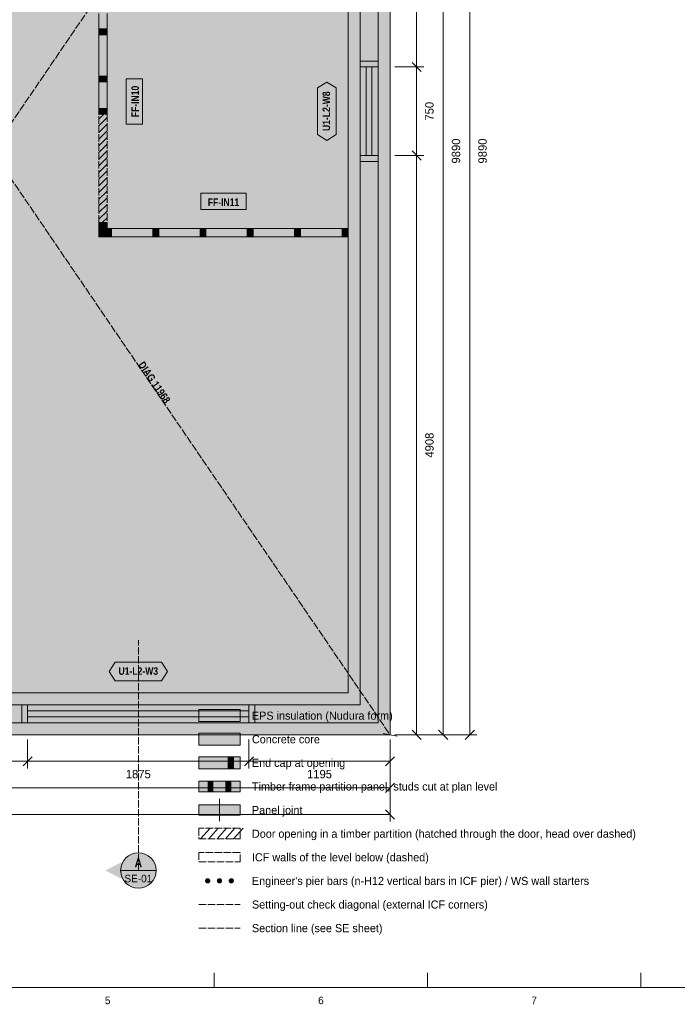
# Model space of a CAD drawing. Header units: millimetres. Extents: x 17 to 413, y 4 to 292.
# Tile 2 of 4: x 168 to 279, y 4 to 171. Entities that reach past the tile are written whole.
import ezdxf
from ezdxf.enums import TextEntityAlignment as Align

# ---------------------------------------------------------------- set-up
doc = ezdxf.new("R2010")
doc.units = ezdxf.units.MM
doc.linetypes.add('DASHED', pattern=[1.524, 1.27, -0.254])
for name, color, linetype in [('FILL-C_9E1A1A', 7, 'Continuous'), ('FILL-C_B2B2B5', 7, 'Continuous'), ('FILL-EPS', 7, 'Continuous'), ('FILL-RED', 7, 'Continuous'), ('FILL-TEAL_DK', 7, 'Continuous'), ('FILL-TIMBER', 7, 'Continuous'), ('FILL-WHITE', 7, 'Continuous'), ('LINE-C_85297A', 7, 'Continuous'), ('LINE-C_85297A-DASH', 7, 'DASHED'), ('LINE-INK', 7, 'Continuous'), ('LINE-INK-DASH', 7, 'DASHED'), ('LINE-RED', 7, 'Continuous'), ('LINE-RED-DASH', 7, 'DASHED'), ('LINE-STEEL_GREY', 7, 'Continuous'), ('LINE-STEEL_GREY-DASH', 7, 'DASHED'), ('LINE-TEAL_DK', 7, 'Continuous'), ('LINE-TIMBER_DK', 7, 'Continuous'), ('TEXT-C_85297A', 7, 'Continuous'), ('TEXT-INK', 7, 'Continuous'), ('TEXT-RED', 7, 'Continuous'), ('TEXT-STEEL_GREY', 7, 'Continuous'), ('TEXT-TEAL_DK', 7, 'Continuous')]:
    doc.layers.add(name, color=color, linetype=linetype)
doc.styles.add('OpenSansCondensed-Bold', font='OpenSansCondensed-Bold.ttf')

msp = doc.modelspace()

# ---------------------------------------------------------------- hatches: boundary and pattern name
at = {"layer": 'FILL-C_9E1A1A', "true_color": 0x9e1a1a}
h = msp.add_hatch(color=24, dxfattribs=at)
h.dxf.hatch_style = 1
h.paths.add_polyline_path([(199.95, 25.1), (199.93, 25.22), (199.89, 25.32), (199.82, 25.42), (199.72, 25.49), (199.62, 25.53), (199.5, 25.55), (199.38, 25.53), (199.28, 25.49), (199.18, 25.42), (199.11, 25.32), (199.07, 25.22), (199.05, 25.1), (199.07, 24.98), (199.11, 24.88), (199.18, 24.78), (199.28, 24.71), (199.38, 24.67), (199.5, 24.65), (199.62, 24.67), (199.72, 24.71), (199.82, 24.78), (199.89, 24.88), (199.93, 24.98)])
h = msp.add_hatch(color=24, dxfattribs=at)
h.dxf.hatch_style = 1
h.paths.add_polyline_path([(201.95, 25.1), (201.93, 25.22), (201.89, 25.32), (201.82, 25.42), (201.72, 25.49), (201.62, 25.53), (201.5, 25.55), (201.38, 25.53), (201.28, 25.49), (201.18, 25.42), (201.11, 25.32), (201.07, 25.22), (201.05, 25.1), (201.07, 24.98), (201.11, 24.88), (201.18, 24.78), (201.28, 24.71), (201.38, 24.67), (201.5, 24.65), (201.62, 24.67), (201.72, 24.71), (201.82, 24.78), (201.89, 24.88), (201.93, 24.98)])
h = msp.add_hatch(color=24, dxfattribs=at)
h.dxf.hatch_style = 1
h.paths.add_polyline_path([(203.95, 25.1), (203.93, 25.22), (203.89, 25.32), (203.82, 25.42), (203.72, 25.49), (203.62, 25.53), (203.5, 25.55), (203.38, 25.53), (203.28, 25.49), (203.18, 25.42), (203.11, 25.32), (203.07, 25.22), (203.05, 25.1), (203.07, 24.98), (203.11, 24.88), (203.18, 24.78), (203.28, 24.71), (203.38, 24.67), (203.5, 24.65), (203.62, 24.67), (203.72, 24.71), (203.82, 24.78), (203.89, 24.88), (203.93, 24.98)])
at = {"layer": 'FILL-C_B2B2B5', "true_color": 0xb2b2b5}
h = msp.add_hatch(color=253, dxfattribs=at)
h.dxf.hatch_style = 1
h.paths.add_polyline_path([(97.63, 245.62), (228.37, 245.62), (228.37, 51.88), (97.63, 51.88)])
h.paths.add_polyline_path([(225.32, 54.93), (225.32, 242.57), (100.68, 242.57), (100.68, 54.93)], flags=0)
h = msp.add_hatch(color=253, dxfattribs=at)
h.dxf.hatch_style = 1
h.paths.add_polyline_path([(198, 48.1), (205, 48.1), (205, 50.1), (198, 50.1)])
at = {"layer": 'FILL-EPS', "true_color": 0xccffff}
h = msp.add_hatch(color=7, dxfattribs=at)
h.dxf.hatch_style = 1
h.paths.add_polyline_path([(95.6, 247.65), (230.4, 247.65), (230.4, 49.85), (95.6, 49.85)])
h.paths.add_polyline_path([(97.63, 51.88), (228.37, 51.88), (228.37, 245.62), (97.63, 245.62)], flags=0)
h = msp.add_hatch(color=7, dxfattribs=at)
h.dxf.hatch_style = 1
h.paths.add_polyline_path([(100.68, 54.93), (100.68, 242.57), (225.32, 242.57), (225.32, 54.93)])
h.paths.add_polyline_path([(223.29, 56.96), (223.29, 240.54), (102.71, 240.54), (102.71, 56.96)], flags=0)
h = msp.add_hatch(color=7, dxfattribs=at)
h.dxf.hatch_style = 1
h.paths.add_polyline_path([(198, 52.1), (205, 52.1), (205, 54.1), (198, 54.1)])
h = msp.add_hatch(color=7, dxfattribs=at)
h.dxf.hatch_style = 1
h.paths.add_polyline_path([(198, 44.1), (205, 44.1), (205, 46.1), (198, 46.1)])
at = {"layer": 'FILL-RED', "true_color": 0xb81a1f}
h = msp.add_hatch(color=242, dxfattribs=at)
h.dxf.hatch_style = 1
h.paths.add_polyline_path([(182.16, 26.85), (187.76, 24), (187.76, 29.7)])
at = {"layer": 'FILL-TEAL_DK', "true_color": 0x006b5c}
h = msp.add_hatch(color=126, dxfattribs=at)
h.dxf.hatch_style = 1
h.paths.add_polyline_path([(225.32, 164), (228.36, 164), (228.36, 163), (225.32, 163)])
h = msp.add_hatch(color=126, dxfattribs=at)
h.dxf.hatch_style = 1
h.paths.add_polyline_path([(225.32, 148), (228.36, 148), (228.36, 147), (225.32, 147)])
h = msp.add_hatch(color=126, dxfattribs=at)
h.dxf.hatch_style = 1
h.paths.add_polyline_path([(168, 54.93), (169, 54.93), (169, 51.89), (168, 51.89)])
h = msp.add_hatch(color=126, dxfattribs=at)
h.dxf.hatch_style = 1
h.paths.add_polyline_path([(206.5, 54.93), (207.5, 54.93), (207.5, 51.89), (206.5, 51.89)])
h = msp.add_hatch(color=126, dxfattribs=at)
h.dxf.hatch_style = 1
h.paths.add_polyline_path([(203, 44.1), (203.9, 44.1), (203.9, 46.1), (203, 46.1)])
at = {"layer": 'FILL-TIMBER', "true_color": 0xeddbb8}
h = msp.add_hatch(color=254, dxfattribs=at)
h.dxf.hatch_style = 1
h.paths.add_polyline_path([(182.47, 169.46), (182.47, 168.75), (182.47, 168.46), (182.06, 168.46), (181.07, 168.46), (181.07, 169.17), (181.07, 169.46), (181.48, 169.46)])
h = msp.add_hatch(color=254, dxfattribs=at)
h.dxf.hatch_style = 1
h.paths.add_polyline_path([(182.47, 161.46), (182.47, 160.75), (182.47, 160.46), (182.06, 160.46), (181.07, 160.46), (181.07, 161.17), (181.07, 161.46), (181.48, 161.46)])
h = msp.add_hatch(color=254, dxfattribs=at)
h.dxf.hatch_style = 1
h.paths.add_polyline_path([(182.47, 155.98), (182.47, 155.27), (182.47, 154.98), (182.06, 154.98), (181.07, 154.98), (181.07, 155.69), (181.07, 155.98), (181.48, 155.98)])
h = msp.add_hatch(color=254, dxfattribs=at)
h.dxf.hatch_style = 1
h.paths.add_polyline_path([(182.47, 136.62), (182.47, 135.94), (182.47, 135.66), (182.06, 135.66), (181.07, 135.66), (181.07, 136.34), (181.07, 136.62), (181.48, 136.62)])
h = msp.add_hatch(color=254, dxfattribs=at)
h.dxf.hatch_style = 1
h.paths.add_polyline_path([(182.07, 134.22), (181.36, 134.22), (181.07, 134.22), (181.07, 134.63), (181.07, 135.62), (181.78, 135.62), (182.07, 135.62), (182.07, 135.21)])
h = msp.add_hatch(color=254, dxfattribs=at)
h.dxf.hatch_style = 1
h.paths.add_polyline_path([(183.21, 134.22), (182.5, 134.22), (182.21, 134.22), (182.21, 134.63), (182.21, 135.62), (182.92, 135.62), (183.21, 135.62), (183.21, 135.21)])
h = msp.add_hatch(color=254, dxfattribs=at)
h.dxf.hatch_style = 1
h.paths.add_polyline_path([(191.21, 134.22), (190.5, 134.22), (190.21, 134.22), (190.21, 134.63), (190.21, 135.62), (190.92, 135.62), (191.21, 135.62), (191.21, 135.21)])
h = msp.add_hatch(color=254, dxfattribs=at)
h.dxf.hatch_style = 1
h.paths.add_polyline_path([(199.21, 134.22), (198.5, 134.22), (198.21, 134.22), (198.21, 134.63), (198.21, 135.62), (198.92, 135.62), (199.21, 135.62), (199.21, 135.21)])
h = msp.add_hatch(color=254, dxfattribs=at)
h.dxf.hatch_style = 1
h.paths.add_polyline_path([(207.21, 134.22), (206.5, 134.22), (206.21, 134.22), (206.21, 134.63), (206.21, 135.62), (206.92, 135.62), (207.21, 135.62), (207.21, 135.21)])
h = msp.add_hatch(color=254, dxfattribs=at)
h.dxf.hatch_style = 1
h.paths.add_polyline_path([(215.21, 134.22), (214.5, 134.22), (214.21, 134.22), (214.21, 134.63), (214.21, 135.62), (214.92, 135.62), (215.21, 135.62), (215.21, 135.21)])
h = msp.add_hatch(color=254, dxfattribs=at)
h.dxf.hatch_style = 1
h.paths.add_polyline_path([(223.28, 134.22), (222.57, 134.22), (222.28, 134.22), (222.28, 134.63), (222.28, 135.62), (222.99, 135.62), (223.28, 135.62), (223.28, 135.21)])
h = msp.add_hatch(color=254, dxfattribs=at)
h.dxf.hatch_style = 1
h.paths.add_polyline_path([(199.6, 40.2), (200.4, 40.2), (200.4, 42), (199.6, 42)])
h = msp.add_hatch(color=254, dxfattribs=at)
h.dxf.hatch_style = 1
h.paths.add_polyline_path([(202.6, 40.2), (203.4, 40.2), (203.4, 42), (202.6, 42)])
at = {"layer": 'FILL-WHITE', "true_color": 0xfaf5e8}
h = msp.add_hatch(color=7, dxfattribs=at)
h.dxf.hatch_style = 1
h.paths.add_polyline_path([(182.06, 154.98), (181.07, 154.98), (181.07, 155.69), (181.07, 155.98), (181.07, 160.46), (181.07, 161.17), (181.07, 161.46), (181.07, 168.46), (181.07, 169.17), (181.07, 169.46), (181.07, 172.04), (181.07, 172.75), (181.07, 173.04), (181.07, 174.03), (181.07, 174.44), (181.07, 176.46), (181.07, 177.17), (181.07, 177.46), (181.07, 177.64), (181.07, 178.35), (181.07, 178.64), (181.48, 178.64), (182.47, 178.64), (182.47, 177.93), (182.47, 177.64), (182.47, 177.46), (182.47, 176.75), (182.47, 176.46), (182.47, 173.04), (182.47, 172.33), (182.47, 172.04), (182.47, 169.46), (182.47, 168.75), (182.47, 168.46), (182.47, 161.46), (182.47, 160.75), (182.47, 160.46), (182.47, 155.98), (182.47, 155.27), (182.47, 154.98)])
at = {"layer": 'FILL-WHITE', "true_color": 0xffffff}
h = msp.add_hatch(color=7, dxfattribs=at)
h.dxf.hatch_style = 1
h.paths.add_polyline_path([(188.45, 153.32), (188.45, 160.98), (185.69, 160.98), (185.69, 153.32)])
h = msp.add_hatch(color=7, dxfattribs=at)
h.dxf.hatch_style = 1
h.paths.add_polyline_path([(219.69, 150.56), (218.09, 151.56), (218.09, 159.44), (219.69, 160.44), (221.29, 159.44), (221.29, 151.56)])
h = msp.add_hatch(color=7, dxfattribs=at)
h.dxf.hatch_style = 1
h.paths.add_polyline_path([(181.07, 136.62), (181.07, 154.98), (182.47, 154.98), (182.47, 136.62)])
h = msp.add_hatch(color=7, dxfattribs=at)
h.dxf.hatch_style = 1
h.paths.add_polyline_path([(198.34, 138.84), (206.01, 138.84), (206.01, 141.6), (198.34, 141.6)])
at = {"layer": 'FILL-WHITE', "true_color": 0xfaf5e8}
h = msp.add_hatch(color=7, dxfattribs=at)
h.dxf.hatch_style = 1
h.paths.add_polyline_path([(181.07, 136.34), (181.07, 136.62), (181.48, 136.62), (182.47, 136.62), (182.47, 135.94), (182.47, 135.66), (182.06, 135.66), (181.07, 135.66)])
h = msp.add_hatch(color=7, dxfattribs=at)
h.dxf.hatch_style = 1
h.paths.add_polyline_path([(181.07, 134.63), (181.07, 135.62), (181.78, 135.62), (182.07, 135.62), (182.21, 135.62), (182.92, 135.62), (183.21, 135.62), (190.21, 135.62), (190.92, 135.62), (191.21, 135.62), (198.21, 135.62), (198.92, 135.62), (199.21, 135.62), (206.21, 135.62), (206.92, 135.62), (207.21, 135.62), (214.21, 135.62), (214.92, 135.62), (215.21, 135.62), (222.28, 135.62), (222.99, 135.62), (223.28, 135.62), (223.28, 135.21), (223.28, 134.22), (222.57, 134.22), (222.28, 134.22), (215.21, 134.22), (214.5, 134.22), (214.21, 134.22), (207.21, 134.22), (206.5, 134.22), (206.21, 134.22), (199.21, 134.22), (198.5, 134.22), (198.21, 134.22), (191.21, 134.22), (190.5, 134.22), (190.21, 134.22), (183.21, 134.22), (182.5, 134.22), (182.21, 134.22), (182.07, 134.22), (181.36, 134.22), (181.07, 134.22)])
at = {"layer": 'FILL-WHITE', "true_color": 0xffffff}
h = msp.add_hatch(color=7, dxfattribs=at)
h.dxf.hatch_style = 1
h.paths.add_polyline_path([(185.64, 113.39), (192.29, 103.64), (195.24, 105.64), (188.59, 115.4)])
h = msp.add_hatch(color=7, dxfattribs=at)
h.dxf.hatch_style = 1
h.paths.add_polyline_path([(182.81, 60.56), (183.81, 62.16), (191.69, 62.16), (192.69, 60.56), (191.69, 58.96), (183.81, 58.96)])
at = {"layer": 'FILL-WHITE', "true_color": 0xfaf5e8}
h = msp.add_hatch(color=7, dxfattribs=at)
h.dxf.hatch_style = 1
h.paths.add_polyline_path([(198, 40.2), (205, 40.2), (205, 42), (198, 42)])
h = msp.add_hatch(color=7, dxfattribs=at)
h.dxf.hatch_style = 1
h.paths.add_polyline_path([(198, 36.2), (205, 36.2), (205, 38), (198, 38)])
at = {"layer": 'FILL-WHITE', "true_color": 0xffffff}
h = msp.add_hatch(color=7, dxfattribs=at)
h.dxf.hatch_style = 1
h.paths.add_polyline_path([(190.76, 26.85), (190.66, 27.63), (190.36, 28.35), (189.88, 28.97), (189.26, 29.45), (188.54, 29.75), (187.76, 29.85), (186.98, 29.75), (186.26, 29.45), (185.64, 28.97), (185.16, 28.35), (184.86, 27.63), (184.76, 26.85), (184.86, 26.07), (185.16, 25.35), (185.64, 24.73), (186.26, 24.25), (186.98, 23.95), (187.76, 23.85), (188.54, 23.95), (189.26, 24.25), (189.88, 24.73), (190.36, 25.35), (190.66, 26.07)])

# ---------------------------------------------------------------- linework, layer by layer
at = {"layer": 'LINE-C_85297A', "lineweight": 5}
msp.add_line((229.22, 50.07), (231.58, 49.63), dxfattribs=at)
at = {"layer": 'LINE-C_85297A-DASH', "lineweight": 5}
for p, q in [((95.6, 49.85), (230.4, 247.65)), ((95.6, 247.65), (230.4, 49.85)), ((198, 21.1), (205, 21.1))]:
    msp.add_line(p, q, dxfattribs=at)
at = {"layer": 'LINE-INK', "lineweight": 5}
for p, q in [((234.9, 247.65), (234.9, 49.85)), ((239.4, 247.65), (239.4, 49.85)), ((243.9, 49.85), (243.9, 247.65)), ((234.12, 163.78), (235.68, 162.22)), ((223.29, 148), (223.29, 163)), ((226.34, 148), (226.34, 163)), ((227.34, 148), (227.34, 163)), ((230.4, 148), (230.4, 163)), ((231.2, 163), (236.1, 163)), ((234.12, 148.78), (235.68, 147.22)), ((231.2, 148), (236.1, 148)), ((169, 56.96), (206.5, 56.96)), ((169, 53.91), (206.5, 53.91)), ((169, 52.91), (206.5, 52.91)), ((234.12, 50.63), (235.68, 49.07)), ((238.62, 50.63), (240.18, 49.07)), ((243.12, 49.07), (244.68, 50.63)), ((169, 49.85), (206.5, 49.85)), ((169, 49.05), (169, 44.15)), ((206.5, 49.05), (206.5, 44.15)), ((230.4, 49.05), (230.4, 44.15)), ((230.4, 49.05), (230.4, 39.65)), ((230.4, 49.05), (230.4, 35.15)), ((231.2, 49.85), (236.1, 49.85)), ((231.2, 49.85), (240.6, 49.85)), ((231.2, 49.85), (245.1, 49.85)), ((230.4, 45.35), (95.6, 45.35)), ((169.78, 46.13), (168.22, 44.57)), ((207.28, 46.13), (205.72, 44.57)), ((231.18, 46.13), (229.62, 44.57)), ((230.4, 40.85), (95.6, 40.85)), ((231.18, 41.63), (229.62, 40.07)), ((201.5, 35.2), (201.5, 39)), ((229.62, 37.13), (231.18, 35.57)), ((95.6, 36.35), (230.4, 36.35)), ((200.62, 7), (200.62, 9.5)), ((236.75, 7), (236.75, 9.5)), ((272.88, 7), (272.88, 9.5))]:
    msp.add_line(p, q, dxfattribs=at)
for points in [[(20, 7), (413, 7), (413, 290), (20, 290)], [(95.6, 49.85), (95.6, 247.65), (230.4, 247.65), (230.4, 49.85)], [(102.71, 56.96), (223.29, 56.96), (223.29, 240.54), (102.71, 240.54)], [(188.45, 153.32), (188.45, 160.98), (185.69, 160.98), (185.69, 153.32)], [(198.34, 138.84), (206.01, 138.84), (206.01, 141.6), (198.34, 141.6)], [(181.07, 136.34), (181.07, 136.62), (181.07, 136.62), (181.07, 136.62), (181.48, 136.62), (182.47, 136.62), (182.47, 136.62), (182.47, 136.62), (182.47, 135.94), (182.47, 135.66), (182.47, 135.66), (182.47, 135.66), (182.06, 135.66), (181.07, 135.66), (181.07, 135.66), (181.07, 135.66)], [(181.07, 134.63), (181.07, 135.62), (181.78, 135.62), (182.07, 135.62), (182.21, 135.62), (182.92, 135.62), (183.21, 135.62), (190.21, 135.62), (190.92, 135.62), (191.21, 135.62), (198.21, 135.62), (198.92, 135.62), (199.21, 135.62), (206.21, 135.62), (206.92, 135.62), (207.21, 135.62), (214.21, 135.62), (214.92, 135.62), (215.21, 135.62), (222.28, 135.62), (222.99, 135.62), (223.28, 135.62), (223.28, 135.21), (223.28, 134.22), (222.57, 134.22), (222.28, 134.22), (215.21, 134.22), (214.5, 134.22), (214.21, 134.22), (207.21, 134.22), (206.5, 134.22), (206.21, 134.22), (199.21, 134.22), (198.5, 134.22), (198.21, 134.22), (191.21, 134.22), (190.5, 134.22), (190.21, 134.22), (183.21, 134.22), (182.5, 134.22), (182.21, 134.22), (182.07, 134.22), (181.36, 134.22), (181.07, 134.22)], [(198, 52.1), (205, 52.1), (205, 54.1), (198, 54.1)], [(198, 44.1), (205, 44.1), (205, 46.1), (198, 46.1)], [(198, 40.2), (205, 40.2), (205, 42), (198, 42)], [(198, 36.2), (205, 36.2), (205, 38), (198, 38)]]:
    msp.add_lwpolyline(points, close=True, dxfattribs=at)
msp.add_lwpolyline([(182.47, 172.04), (182.47, 169.46), (182.47, 168.75), (182.47, 168.46), (182.47, 161.46), (182.47, 160.75), (182.47, 160.46), (182.47, 155.98), (182.47, 155.27), (182.47, 154.98), (182.06, 154.98), (181.07, 154.98), (181.07, 155.69), (181.07, 155.98), (181.07, 160.46), (181.07, 161.17), (181.07, 161.46), (181.07, 168.46), (181.07, 169.17), (181.07, 169.46), (181.07, 172.04)], dxfattribs=at)
at = {"layer": 'LINE-INK-DASH', "lineweight": 5}
for points in [[(181.07, 136.62), (181.07, 154.98), (182.47, 154.98), (182.47, 136.62)], [(198, 32.2), (205, 32.2), (205, 34), (198, 34)]]:
    msp.add_lwpolyline(points, close=True, dxfattribs=at)
at = {"layer": 'LINE-RED', "lineweight": 5}
msp.add_line((184.76, 26.85), (190.76, 26.85), dxfattribs=at)
msp.add_circle((187.76, 26.85), 3, dxfattribs=at)
at = {"layer": 'LINE-RED-DASH', "lineweight": 5}
for p, q in [((187.76, 26.85), (187.76, 65.85)), ((198, 17.1), (205, 17.1))]:
    msp.add_line(p, q, dxfattribs=at)
at = {"layer": 'LINE-STEEL_GREY', "lineweight": 5}
for points in [[(97.63, 245.62), (228.37, 245.62), (228.37, 51.88), (97.63, 51.88)], [(225.32, 54.93), (225.32, 242.57), (100.68, 242.57), (100.68, 54.93)], [(198, 48.1), (205, 48.1), (205, 50.1), (198, 50.1)]]:
    msp.add_lwpolyline(points, close=True, dxfattribs=at)
at = {"layer": 'LINE-STEEL_GREY-DASH', "lineweight": 5}
for points in [[(95.6, 247.65), (230.4, 247.65), (230.4, 49.85), (95.6, 49.85)], [(223.29, 240.54), (102.71, 240.54), (102.71, 56.96), (223.29, 56.96)], [(198, 28.3), (205, 28.3), (205, 29.9), (198, 29.9)]]:
    msp.add_lwpolyline(points, close=True, dxfattribs=at)
at = {"layer": 'LINE-TEAL_DK', "lineweight": 5}
for points in [[(225.32, 164), (228.36, 164), (228.36, 163), (225.32, 163)], [(219.69, 150.56), (218.09, 151.56), (218.09, 159.44), (219.69, 160.44), (221.29, 159.44), (221.29, 151.56)], [(225.32, 148), (228.36, 148), (228.36, 147), (225.32, 147)], [(182.81, 60.56), (183.81, 62.16), (191.69, 62.16), (192.69, 60.56), (191.69, 58.96), (183.81, 58.96)], [(168, 54.93), (169, 54.93), (169, 51.89), (168, 51.89)], [(206.5, 54.93), (207.5, 54.93), (207.5, 51.89), (206.5, 51.89)], [(203, 44.1), (203.9, 44.1), (203.9, 46.1), (203, 46.1)]]:
    msp.add_lwpolyline(points, close=True, dxfattribs=at)
at = {"layer": 'LINE-TIMBER_DK', "lineweight": 5}
for p, q in [((181.07, 154.15), (181.9, 154.98)), ((181.07, 153.02), (182.47, 154.42)), ((181.07, 151.89), (182.47, 153.29)), ((181.07, 150.76), (182.47, 152.16)), ((181.07, 149.63), (182.47, 151.03)), ((181.07, 148.49), (182.47, 149.89)), ((181.07, 147.36), (182.47, 148.76)), ((181.07, 146.23), (182.47, 147.63)), ((181.07, 145.1), (182.47, 146.5)), ((181.07, 143.97), (182.47, 145.37)), ((181.07, 142.84), (182.47, 144.24)), ((181.07, 141.71), (182.47, 143.11)), ((181.07, 140.57), (182.47, 141.97)), ((181.07, 139.44), (182.47, 140.84)), ((181.07, 138.31), (182.47, 139.71)), ((181.07, 137.18), (182.47, 138.58)), ((181.64, 136.62), (182.47, 137.45)), ((198.3, 32.2), (199.9, 34)), ((199.7, 32.2), (201.3, 34)), ((201.1, 32.2), (202.7, 34)), ((202.5, 32.2), (204.1, 34)), ((203.9, 32.2), (205.5, 34))]:
    msp.add_line(p, q, dxfattribs=at)
for points in [[(182.47, 169.46), (182.47, 168.75), (182.47, 168.46), (182.06, 168.46), (181.07, 168.46), (181.07, 169.17), (181.07, 169.46), (181.48, 169.46)], [(182.47, 161.46), (182.47, 160.75), (182.47, 160.46), (182.06, 160.46), (181.07, 160.46), (181.07, 161.17), (181.07, 161.46), (181.48, 161.46)], [(182.47, 155.98), (182.47, 155.27), (182.47, 154.98), (182.06, 154.98), (181.07, 154.98), (181.07, 155.69), (181.07, 155.98), (181.48, 155.98)], [(182.47, 136.62), (182.47, 135.94), (182.47, 135.66), (182.06, 135.66), (181.07, 135.66), (181.07, 136.34), (181.07, 136.62), (181.48, 136.62)], [(182.07, 134.22), (181.36, 134.22), (181.07, 134.22), (181.07, 134.63), (181.07, 135.62), (181.78, 135.62), (182.07, 135.62), (182.07, 135.21)], [(183.21, 134.22), (182.5, 134.22), (182.21, 134.22), (182.21, 134.63), (182.21, 135.62), (182.92, 135.62), (183.21, 135.62), (183.21, 135.21)], [(191.21, 134.22), (190.5, 134.22), (190.21, 134.22), (190.21, 134.63), (190.21, 135.62), (190.92, 135.62), (191.21, 135.62), (191.21, 135.21)], [(199.21, 134.22), (198.5, 134.22), (198.21, 134.22), (198.21, 134.63), (198.21, 135.62), (198.92, 135.62), (199.21, 135.62), (199.21, 135.21)], [(207.21, 134.22), (206.5, 134.22), (206.21, 134.22), (206.21, 134.63), (206.21, 135.62), (206.92, 135.62), (207.21, 135.62), (207.21, 135.21)], [(215.21, 134.22), (214.5, 134.22), (214.21, 134.22), (214.21, 134.63), (214.21, 135.62), (214.92, 135.62), (215.21, 135.62), (215.21, 135.21)], [(223.28, 134.22), (222.57, 134.22), (222.28, 134.22), (222.28, 134.63), (222.28, 135.62), (222.99, 135.62), (223.28, 135.62), (223.28, 135.21)], [(199.6, 40.2), (200.4, 40.2), (200.4, 42), (199.6, 42)], [(202.6, 40.2), (203.4, 40.2), (203.4, 42), (202.6, 42)]]:
    msp.add_lwpolyline(points, close=True, dxfattribs=at)

# ---------------------------------------------------------------- texts
at = {"layer": 'TEXT-C_85297A', "style": 'OpenSansCondensed-Bold'}
msp.add_text('DIAG 11968', height=1.27, rotation=-55.7257, dxfattribs=at).set_placement((189.96, 109.19), align=Align.CENTER)
at = {"layer": 'TEXT-INK', "style": 'OpenSansCondensed-Bold'}
msp.add_text('FF-IN10', height=1.27, rotation=90, dxfattribs=at).set_placement((187.85, 157.15), align=Align.CENTER)
at = {"layer": 'TEXT-INK'}
for s, p in [('750', (237.78, 155.5)), ('9890', (242.28, 148.75)), ('9890', (246.78, 148.75)), ('4908', (237.78, 98.92))]:
    msp.add_text(s, height=1.422, rotation=90, dxfattribs=at).set_placement(p, align=Align.CENTER)
at = {"layer": 'TEXT-INK', "style": 'OpenSansCondensed-Bold'}
msp.add_text('FF-IN11', height=1.27, dxfattribs=at).set_placement((202.18, 139.44), align=Align.CENTER)
at = {"layer": 'TEXT-INK'}
for s, p in [('EPS insulation (Nudura form)', (207, 52.4)), ('Concrete core', (207, 48.4)), ('End cap at opening', (207, 44.4)), ('Timber frame partition panel, studs cut at plan level', (207, 40.4)), ('Panel joint', (207, 36.4)), ('Door opening in a timber partition (hatched through the door, head over dashed)', (207, 32.4)), ('ICF walls of the level below (dashed)', (207, 28.4)), ("Engineer's pier bars (n-H12 vertical bars in ICF pier) / WS wall starters", (207, 24.4)), ('Setting-out check diagonal (external ICF corners)', (207, 20.4)), ('Section line (see SE sheet)', (207, 16.4))]:
    msp.add_text(s, height=1.3716, dxfattribs=at).set_placement(p)
for s, p in [('1875', (187.75, 42.47)), ('1195', (218.45, 42.47))]:
    msp.add_text(s, height=1.422, dxfattribs=at).set_placement(p, align=Align.CENTER)
at = {"layer": 'TEXT-RED', "style": 'OpenSansCondensed-Bold'}
msp.add_text('A', height=1.52, dxfattribs=at).set_placement((187.76, 27.4), align=Align.CENTER)
at = {"layer": 'TEXT-RED'}
msp.add_text('SE-01', height=1.27, dxfattribs=at).set_placement((187.76, 24.85), align=Align.CENTER)
at = {"layer": 'TEXT-STEEL_GREY'}
for s, p in [('5', (182.56, 4.2)), ('6', (218.69, 4.2)), ('7', (254.81, 4.2))]:
    msp.add_text(s, height=1.27, dxfattribs=at).set_placement(p, align=Align.CENTER)
at = {"layer": 'TEXT-TEAL_DK', "style": 'OpenSansCondensed-Bold'}
msp.add_text('U1-L2-W8', height=1.27, rotation=90, dxfattribs=at).set_placement((220.24, 155.5), align=Align.CENTER)
msp.add_text('U1-L2-W3', height=1.27, dxfattribs=at).set_placement((187.75, 60.01), align=Align.CENTER)

doc.saveas('drawing.dxf')
